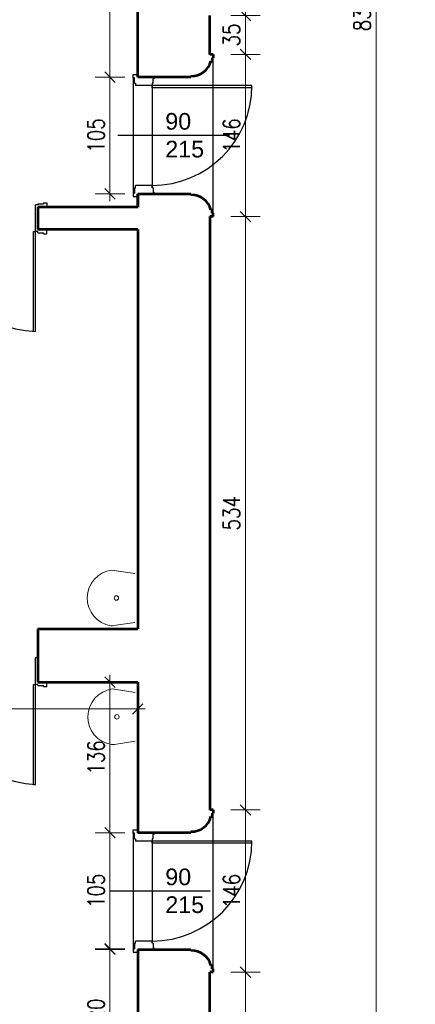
# Model space of a CAD drawing. Header units: millimetres. Extents: x 56977 to 67992, y 30187 to 42235.
# Tile 54 of 130: x 59512 to 59869, y 35043 to 35929. Entities that reach past the tile are written whole.
import ezdxf

# ---------------------------------------------------------------- set-up
doc = ezdxf.new("R2010")
doc.units = ezdxf.units.MM
doc.header["$MEASUREMENT"] = 0
doc.layers.get('0').update_dxf_attribs({"lineweight": 13})
doc.layers.get('DEFPOINTS').update_dxf_attribs({"lineweight": 13})
doc.layers.add('AI-OKNA', color=4, linetype='Continuous')
doc.layers.add('okna', color=8, linetype='Continuous')
for name, color, linetype, lineweight in [('AI-OPISY', 3, 'Continuous', 13), ('AI_MURY', 40, 'Continuous', 53), ('AI_WIDOK', 8, 'Continuous', 13), ('WODA', 7, 'Continuous', 13), ('wymiary', 8, 'Continuous', 13)]:
    doc.layers.add(name, color=color, linetype=linetype, lineweight=lineweight)
doc.styles.get("Standard").update_dxf_attribs({"font": 'txt.shx'})
doc.styles.add('Style-ROMANS', font='ROMANS.shx')
doc.styles.add('WYMIAROWY-08', font='ROMANS.shx', dxfattribs={"width": 0.8})
doc.dimstyles.new('DYBY', dxfattribs={"dimscale": 100, "dimtxt": 0.15, "dimasz": 0.05, "dimexe": 0.05, "dimexo": 0.1, "dimgap": 0.05, "dimtad": 1, "dimdec": 0, "dimdsep": 46, "dimlunit": 5, "dimtxsty": 'WYMIAROWY-08', "dimblk": 'M_STRZ', "dimcen": 0.1, "dimse1": 1, "dimse2": 1, "dimclrd": 7, "dimclre": 7, "dimclrt": 1, "dimadec": 0, "dimazin": 0, "dimtfac": 1, "dimtdec": 0, "dimtmove": 2, "dimatfit": 3, "dimldrblk": 'M_STRZ', "dimfxl": 0, "dimtolj": 1, "dimarcsym": 0})

# ---------------------------------------------------------------- blocks, each defined once
blk = doc.blocks.new('A$C062C27A1')
at = {"layer": 'WODA'}
for p, q in [((0, 0), (-2.8, 18.76)), ((44, 0), (46.8, 18.76))]:
    blk.add_line(p, q, dxfattribs=at)
at = {"layer": 'WODA', "flags": 128}
for points in [[(44, 0), (47.07, 20.65, 0.865936), (-3, 21.5)], [(-3, 21.5, 0.037015), (-2.8, 18.76)], [(24, 16.5, 1), (20, 16.5, 1), (24, 16.5)]]:
    blk.add_lwpolyline(points, format="xyb", dxfattribs=at)
at = {"layer": 'WODA'}
blk.add_circle((22, 16.5), 2, dxfattribs=at)
blk = doc.blocks.new('M_STRZ')
for p, q in [((0, 2.66), (0, 0)), ((-1.33, 0), (1.33, 0)), ((-0.94, -0.94), (0.94, 0.94)), ((0, 0), (0, -2.66))]:
    blk.add_line(p, q)
blk = doc.blocks.new('*U721')
at = {"layer": 'DEFPOINTS', "color": 0}
for p in [(59683.54, 35072.07), (59715.66, 35072.07), (59683.54, 34807.26)]:
    blk.add_point(p, dxfattribs=at)
at = {"layer": 'wymiary', "color": 7, "lineweight": -2}
blk.add_line((59715.66, 34812.26), (59715.66, 35067.07), dxfattribs=at)
at = {"layer": 'wymiary', "color": 7, "lineweight": -2, "xscale": 5, "yscale": 5, "zscale": 5}
for p, rotation in [((59715.66, 35072.07), 90), ((59715.66, 34807.26), 270)]:
    blk.add_blockref('M_STRZ', p, dxfattribs=dict(at, rotation=rotation))
at = {"layer": 'wymiary', "color": 1, "insert": (59703.16, 34939.66), "char_height": 15, "attachment_point": 5, "rotation": 90, "style": 'WYMIAROWY-08'}
blk.add_mtext('265', dxfattribs=at)
blk = doc.blocks.new('*D2254')
at = {"layer": 'DEFPOINTS'}
for p in [(59683.54, 35072.07), (59715.66, 35072.07), (59728.16, 34923.33), (59683.54, 34807.26)]:
    blk.add_point(p, dxfattribs=at)
at = {"layer": 'wymiary', "color": 7}
blk.add_blockref('*U721', (0, 0), dxfattribs=at)
blk = doc.blocks.new('*U722')
at = {"layer": 'DEFPOINTS', "color": 0}
for p in [(59683.54, 35218.07), (59715.66, 35218.07), (59683.54, 35072.07)]:
    blk.add_point(p, dxfattribs=at)
at = {"layer": 'wymiary', "color": 7, "lineweight": -2}
blk.add_line((59715.66, 35077.07), (59715.66, 35213.07), dxfattribs=at)
at = {"layer": 'wymiary', "color": 7, "lineweight": -2, "xscale": 5, "yscale": 5, "zscale": 5}
for p, rotation in [((59715.66, 35218.07), 90), ((59715.66, 35072.07), 270)]:
    blk.add_blockref('M_STRZ', p, dxfattribs=dict(at, rotation=rotation))
at = {"layer": 'wymiary', "color": 1, "insert": (59703.16, 35145.07), "char_height": 15, "attachment_point": 5, "rotation": 90, "style": 'WYMIAROWY-08'}
blk.add_mtext('146', dxfattribs=at)
blk = doc.blocks.new('*D2255')
at = {"layer": 'DEFPOINTS'}
for p in [(59683.54, 35218.07), (59715.66, 35218.07), (59728.16, 35129.59), (59683.54, 35072.07)]:
    blk.add_point(p, dxfattribs=at)
at = {"layer": 'wymiary', "color": 7}
blk.add_blockref('*U722', (0, 0), dxfattribs=at)
blk = doc.blocks.new('*U723')
at = {"layer": 'DEFPOINTS', "color": 0}
for p in [(59683.54, 35752.12), (59715.66, 35752.12), (59683.54, 35218.07)]:
    blk.add_point(p, dxfattribs=at)
at = {"layer": 'wymiary', "color": 7, "lineweight": -2}
blk.add_line((59715.66, 35223.07), (59715.66, 35747.12), dxfattribs=at)
at = {"layer": 'wymiary', "color": 7, "lineweight": -2, "xscale": 5, "yscale": 5, "zscale": 5}
for p, rotation in [((59715.66, 35752.12), 90), ((59715.66, 35218.07), 270)]:
    blk.add_blockref('M_STRZ', p, dxfattribs=dict(at, rotation=rotation))
at = {"layer": 'wymiary', "color": 1, "insert": (59703.16, 35485.09), "char_height": 15, "attachment_point": 5, "rotation": 90, "style": 'WYMIAROWY-08'}
blk.add_mtext('534', dxfattribs=at)
blk = doc.blocks.new('*D2256')
at = {"layer": 'DEFPOINTS'}
for p in [(59683.54, 35752.12), (59715.66, 35752.12), (59728.16, 35468.76), (59683.54, 35218.07)]:
    blk.add_point(p, dxfattribs=at)
at = {"layer": 'wymiary', "color": 7}
blk.add_blockref('*U723', (0, 0), dxfattribs=at)
blk = doc.blocks.new('*U724')
at = {"layer": 'DEFPOINTS', "color": 0}
for p in [(59683.54, 35898.12), (59715.66, 35898.12), (59683.54, 35752.12)]:
    blk.add_point(p, dxfattribs=at)
at = {"layer": 'wymiary', "color": 7, "lineweight": -2}
blk.add_line((59715.66, 35757.12), (59715.66, 35893.12), dxfattribs=at)
at = {"layer": 'wymiary', "color": 7, "lineweight": -2, "xscale": 5, "yscale": 5, "zscale": 5}
for p, rotation in [((59715.66, 35898.12), 90), ((59715.66, 35752.12), 270)]:
    blk.add_blockref('M_STRZ', p, dxfattribs=dict(at, rotation=rotation))
at = {"layer": 'wymiary', "color": 1, "insert": (59703.16, 35825.12), "char_height": 15, "attachment_point": 5, "rotation": 90, "style": 'WYMIAROWY-08'}
blk.add_mtext('146', dxfattribs=at)
blk = doc.blocks.new('*D2257')
at = {"layer": 'DEFPOINTS'}
for p in [(59683.54, 35898.12), (59715.66, 35898.12), (59728.16, 35809.64), (59683.54, 35752.12)]:
    blk.add_point(p, dxfattribs=at)
at = {"layer": 'wymiary', "color": 7}
blk.add_blockref('*U724', (0, 0), dxfattribs=at)
blk = doc.blocks.new('*U725')
at = {"layer": 'DEFPOINTS', "color": 0}
for p in [(59683.54, 35983.07), (59715.66, 35983.07), (59683.54, 35933.07)]:
    blk.add_point(p, dxfattribs=at)
at = {"layer": 'wymiary', "color": 7, "lineweight": -2}
blk.add_line((59715.66, 35938.07), (59715.66, 35978.07), dxfattribs=at)
at = {"layer": 'wymiary', "color": 7, "lineweight": -2, "xscale": 5, "yscale": 5, "zscale": 5}
for p, rotation in [((59715.66, 35983.07), 90), ((59715.66, 35933.07), 270)]:
    blk.add_blockref('M_STRZ', p, dxfattribs=dict(at, rotation=rotation))
at = {"layer": 'wymiary', "color": 1, "insert": (59703.16, 35958.07), "char_height": 15, "attachment_point": 5, "rotation": 90, "style": 'WYMIAROWY-08'}
blk.add_mtext('50', dxfattribs=at)
blk = doc.blocks.new('*D2258')
at = {"layer": 'DEFPOINTS'}
for p in [(59683.54, 35983.07), (59715.66, 35983.07), (59728.16, 35947.45), (59683.54, 35933.07)]:
    blk.add_point(p, dxfattribs=at)
at = {"layer": 'wymiary', "color": 7}
blk.add_blockref('*U725', (0, 0), dxfattribs=at)
blk = doc.blocks.new('*U989')
at = {"layer": 'DEFPOINTS', "color": 0}
for p in [(59833.27, 40135.07), (59953.54, 40135.07), (59953.54, 31744.07)]:
    blk.add_point(p, dxfattribs=at)
at = {"layer": 'wymiary', "color": 7, "lineweight": -2}
blk.add_line((59833.27, 31749.07), (59833.27, 40130.07), dxfattribs=at)
at = {"layer": 'wymiary', "color": 7, "lineweight": -2, "xscale": 5, "yscale": 5, "zscale": 5}
for p, rotation in [((59833.27, 40135.07), 90), ((59833.27, 31744.07), 270)]:
    blk.add_blockref('M_STRZ', p, dxfattribs=dict(at, rotation=rotation))
at = {"layer": 'wymiary', "color": 1, "insert": (59820.77, 35939.57), "char_height": 15, "attachment_point": 5, "rotation": 90, "style": 'WYMIAROWY-08'}
blk.add_mtext('8391', dxfattribs=at)
blk = doc.blocks.new('*D2522')
at = {"layer": 'DEFPOINTS'}
for p in [(59833.27, 40135.07), (59953.54, 40135.07), (59845.77, 35917.52), (59953.54, 31744.07)]:
    blk.add_point(p, dxfattribs=at)
at = {"layer": 'wymiary', "color": 7}
blk.add_blockref('*U989', (0, 0), dxfattribs=at)
blk = doc.blocks.new('*U1154')
at = {"layer": 'DEFPOINTS', "color": 0}
for p in [(59618.64, 35333.07), (59593.6, 35197.57), (59618.64, 35197.57)]:
    blk.add_point(p, dxfattribs=at)
at = {"layer": 'wymiary', "color": 7, "lineweight": -2}
blk.add_line((59593.6, 35328.07), (59593.6, 35202.57), dxfattribs=at)
at = {"layer": 'wymiary', "color": 7, "lineweight": -2, "xscale": 5, "yscale": 5, "zscale": 5}
for p, rotation in [((59593.6, 35333.07), 90), ((59593.6, 35197.57), 270)]:
    blk.add_blockref('M_STRZ', p, dxfattribs=dict(at, rotation=rotation))
at = {"layer": 'wymiary', "color": 1, "insert": (59581.1, 35265.32), "char_height": 15, "attachment_point": 5, "rotation": 90, "style": 'WYMIAROWY-08'}
blk.add_mtext('136', dxfattribs=at)
blk = doc.blocks.new('*D2687')
at = {"layer": 'DEFPOINTS'}
for p in [(59618.64, 35333.07), (59606.1, 35280.8), (59593.6, 35197.57), (59618.64, 35197.57)]:
    blk.add_point(p, dxfattribs=at)
at = {"layer": 'wymiary', "color": 7}
blk.add_blockref('*U1154', (0, 0), dxfattribs=at)
blk = doc.blocks.new('*U1155')
at = {"layer": 'DEFPOINTS', "color": 0}
for p in [(59618.64, 35197.57), (59593.6, 35093.07), (59618.64, 35093.07)]:
    blk.add_point(p, dxfattribs=at)
at = {"layer": 'wymiary', "color": 7, "lineweight": -2}
blk.add_line((59593.6, 35192.57), (59593.6, 35098.07), dxfattribs=at)
at = {"layer": 'wymiary', "color": 7, "lineweight": -2, "xscale": 5, "yscale": 5, "zscale": 5}
for p, rotation in [((59593.6, 35197.57), 90), ((59593.6, 35093.07), 270)]:
    blk.add_blockref('M_STRZ', p, dxfattribs=dict(at, rotation=rotation))
at = {"layer": 'wymiary', "color": 1, "insert": (59581.1, 35145.32), "char_height": 15, "attachment_point": 5, "rotation": 90, "style": 'WYMIAROWY-08'}
blk.add_mtext('105', dxfattribs=at)
blk = doc.blocks.new('*D2688')
at = {"layer": 'DEFPOINTS'}
for p in [(59618.64, 35197.57), (59606.1, 35160.8), (59593.6, 35093.07), (59618.64, 35093.07)]:
    blk.add_point(p, dxfattribs=at)
at = {"layer": 'wymiary', "color": 7}
blk.add_blockref('*U1155', (0, 0), dxfattribs=at)
blk = doc.blocks.new('*U1356')
at = {"layer": 'DEFPOINTS', "color": 0}
for p in [(59618.64, 35092.57), (59593.6, 34973.07), (59618.64, 34973.07)]:
    blk.add_point(p, dxfattribs=at)
at = {"layer": 'wymiary', "color": 7, "lineweight": -2}
blk.add_line((59593.6, 35087.57), (59593.6, 34978.07), dxfattribs=at)
at = {"layer": 'wymiary', "color": 7, "lineweight": -2, "xscale": 5, "yscale": 5, "zscale": 5}
for p, rotation in [((59593.6, 35092.57), 90), ((59593.6, 34973.07), 270)]:
    blk.add_blockref('M_STRZ', p, dxfattribs=dict(at, rotation=rotation))
at = {"layer": 'wymiary', "color": 1, "insert": (59581.1, 35032.82), "char_height": 15, "attachment_point": 5, "rotation": 90, "style": 'WYMIAROWY-08'}
blk.add_mtext('120', dxfattribs=at)
blk = doc.blocks.new('*D2887')
at = {"layer": 'DEFPOINTS'}
for p in [(59618.64, 35092.57), (59606.1, 35048.3), (59593.6, 34973.07), (59618.64, 34973.07)]:
    blk.add_point(p, dxfattribs=at)
at = {"layer": 'wymiary', "color": 7}
blk.add_blockref('*U1356', (0, 0), dxfattribs=at)
blk = doc.blocks.new('*U1367')
at = {"layer": 'DEFPOINTS', "color": 0}
for p in [(59683.54, 35933.07), (59715.66, 35933.07), (59683.54, 35898.12)]:
    blk.add_point(p, dxfattribs=at)
at = {"layer": 'wymiary', "color": 7, "lineweight": -2}
blk.add_line((59715.66, 35903.12), (59715.66, 35928.07), dxfattribs=at)
at = {"layer": 'wymiary', "color": 7, "lineweight": -2, "xscale": 5, "yscale": 5, "zscale": 5}
for p, rotation in [((59715.66, 35933.07), 90), ((59715.66, 35898.12), 270)]:
    blk.add_blockref('M_STRZ', p, dxfattribs=dict(at, rotation=rotation))
at = {"layer": 'wymiary', "color": 1, "insert": (59703.16, 35915.59), "char_height": 15, "attachment_point": 5, "rotation": 90, "style": 'WYMIAROWY-08'}
blk.add_mtext('35', dxfattribs=at)
blk = doc.blocks.new('*D2898')
at = {"layer": 'DEFPOINTS'}
for p in [(59683.54, 35933.07), (59715.66, 35933.07), (59728.16, 35904.97), (59683.54, 35898.12)]:
    blk.add_point(p, dxfattribs=at)
at = {"layer": 'wymiary', "color": 7}
blk.add_blockref('*U1367', (0, 0), dxfattribs=at)
blk = doc.blocks.new('*U1377')
at = {"layer": 'DEFPOINTS', "color": 0}
for p in [(59618.64, 36110.62), (59593.6, 35877.62), (59618.64, 35877.62)]:
    blk.add_point(p, dxfattribs=at)
at = {"layer": 'wymiary', "color": 7, "lineweight": -2}
blk.add_line((59593.6, 36105.62), (59593.6, 35882.62), dxfattribs=at)
at = {"layer": 'wymiary', "color": 7, "lineweight": -2, "xscale": 5, "yscale": 5, "zscale": 5}
for p, rotation in [((59593.6, 36110.62), 90), ((59593.6, 35877.62), 270)]:
    blk.add_blockref('M_STRZ', p, dxfattribs=dict(at, rotation=rotation))
at = {"layer": 'wymiary', "color": 1, "insert": (59581.1, 35994.12), "char_height": 15, "attachment_point": 5, "rotation": 90, "style": 'WYMIAROWY-08'}
blk.add_mtext('233', dxfattribs=at)
blk = doc.blocks.new('*D2908')
at = {"layer": 'DEFPOINTS'}
for p in [(59618.64, 36110.62), (59606.1, 36010.45), (59593.6, 35877.62), (59618.64, 35877.62)]:
    blk.add_point(p, dxfattribs=at)
at = {"layer": 'wymiary', "color": 7}
blk.add_blockref('*U1377', (0, 0), dxfattribs=at)
blk = doc.blocks.new('*U1378')
at = {"layer": 'DEFPOINTS', "color": 0}
for p in [(59618.64, 35877.62), (59593.6, 35772.62), (59618.64, 35772.62)]:
    blk.add_point(p, dxfattribs=at)
at = {"layer": 'wymiary', "color": 7, "lineweight": -2}
blk.add_line((59593.6, 35872.62), (59593.6, 35777.62), dxfattribs=at)
at = {"layer": 'wymiary', "color": 7, "lineweight": -2, "xscale": 5, "yscale": 5, "zscale": 5}
for p, rotation in [((59593.6, 35877.62), 90), ((59593.6, 35772.62), 270)]:
    blk.add_blockref('M_STRZ', p, dxfattribs=dict(at, rotation=rotation))
at = {"layer": 'wymiary', "color": 1, "insert": (59581.1, 35825.12), "char_height": 15, "attachment_point": 5, "rotation": 90, "style": 'WYMIAROWY-08'}
blk.add_mtext('105', dxfattribs=at)
blk = doc.blocks.new('*D2909')
at = {"layer": 'DEFPOINTS'}
for p in [(59618.64, 35877.62), (59606.1, 35840.6), (59593.6, 35772.62), (59618.64, 35772.62)]:
    blk.add_point(p, dxfattribs=at)
at = {"layer": 'wymiary', "color": 7}
blk.add_blockref('*U1378', (0, 0), dxfattribs=at)
blk = doc.blocks.new('*U1388')
at = {"layer": 'DEFPOINTS', "color": 0}
for p in [(59033.54, 35333.07), (59618.61, 35333.07), (59618.61, 35308.96)]:
    blk.add_point(p, dxfattribs=at)
at = {"layer": 'wymiary', "color": 7, "lineweight": -2}
blk.add_line((59038.54, 35308.96), (59613.61, 35308.96), dxfattribs=at)
at = {"layer": 'wymiary', "color": 7, "lineweight": -2, "xscale": 5, "yscale": 5, "zscale": 5, "rotation": 180}
blk.add_blockref('M_STRZ', (59033.54, 35308.96), dxfattribs=at)
at = {"layer": 'wymiary', "color": 7, "lineweight": -2, "xscale": 5, "yscale": 5, "zscale": 5}
blk.add_blockref('M_STRZ', (59618.61, 35308.96), dxfattribs=at)
at = {"layer": 'wymiary', "color": 1, "insert": (59326.07, 35321.46), "char_height": 15, "attachment_point": 5, "style": 'WYMIAROWY-08'}
blk.add_mtext('585', dxfattribs=at)
blk = doc.blocks.new('*D2919')
at = {"layer": 'DEFPOINTS'}
for p in [(59033.54, 35333.07), (59618.61, 35333.07), (59618.61, 35308.96), (59309.74, 35296.46)]:
    blk.add_point(p, dxfattribs=at)
at = {"layer": 'wymiary', "color": 7}
blk.add_blockref('*U1388', (0, 0), dxfattribs=at)

msp = doc.modelspace()

# ---------------------------------------------------------------- linework, layer by layer
at = {"layer": 'AI-OKNA'}
for p, q in [((59614.64, 35880.12), (59618.64, 35880.12)), ((59614.64, 35877.12), (59614.64, 35880.12)), ((59614.64, 35877.12), (59614.64, 35773.12)), ((59615.64, 35877.12), (59614.64, 35877.12)), ((59615.64, 35872.12), (59615.64, 35877.12)), ((59632.49, 35872.12), (59632.49, 35876.12)), ((59615.64, 35872.12), (59616.64, 35872.12)), ((59616.64, 35872.12), (59616.64, 35870.12)), ((59631.49, 35870.12), (59616.64, 35870.12)), ((59631.49, 35872.12), (59631.49, 35870.12)), ((59632.49, 35872.12), (59631.49, 35872.12)), ((59631.49, 35868.12), (59631.49, 35870.12)), ((59721.49, 35870.12), (59631.49, 35870.12)), ((59631.49, 35869.62), (59631.49, 35778.12)), ((59721.49, 35868.12), (59631.49, 35868.12)), ((59701.29, 35825.12), (59600.54, 35825.12)), ((59615.64, 35778.12), (59616.64, 35778.12)), ((59615.64, 35778.12), (59615.64, 35773.12)), ((59631.49, 35780.12), (59616.64, 35780.12)), ((59616.64, 35778.12), (59616.64, 35780.12)), ((59631.49, 35778.12), (59631.49, 35780.12)), ((59632.49, 35778.12), (59631.49, 35778.12)), ((59632.49, 35778.12), (59632.49, 35774.12)), ((59614.64, 35773.12), (59615.64, 35773.12)), ((59614.64, 35773.12), (59614.64, 35770.12)), ((59614.64, 35770.12), (59618.64, 35770.12)), ((59528.64, 35762.62), (59526.64, 35762.62)), ((59526.64, 35738.62), (59526.64, 35762.62)), ((59528.64, 35763.62), (59528.64, 35762.62)), ((59528.64, 35763.62), (59533.64, 35763.62)), ((59528.64, 35760.62), (59528.64, 35740.62)), ((59533.64, 35764.62), (59533.64, 35763.62)), ((59533.64, 35764.62), (59536.64, 35764.62)), ((59536.64, 35764.62), (59536.64, 35760.62)), ((59524.64, 35738.62), (59526.64, 35738.62)), ((59524.64, 35648.62), (59524.64, 35738.62)), ((59528.64, 35738.62), (59526.64, 35738.62)), ((59526.64, 35648.62), (59526.64, 35738.62)), ((59528.64, 35737.62), (59528.64, 35738.62)), ((59528.64, 35737.62), (59533.64, 35737.62)), ((59533.64, 35736.62), (59533.64, 35737.62)), ((59533.64, 35736.62), (59536.64, 35736.62)), ((59536.64, 35736.62), (59536.64, 35740.62)), ((59528.64, 35381.07), (59528.64, 35333.07)), ((59528.64, 35355.07), (59526.64, 35355.07)), ((59526.64, 35331.07), (59526.64, 35355.07)), ((59524.64, 35331.07), (59526.64, 35331.07)), ((59524.64, 35241.07), (59524.64, 35331.07)), ((59528.64, 35331.07), (59526.64, 35331.07)), ((59526.64, 35241.07), (59526.64, 35331.07)), ((59528.64, 35330.07), (59528.64, 35331.07)), ((59528.64, 35330.07), (59533.64, 35330.07)), ((59533.64, 35329.07), (59533.64, 35330.07)), ((59533.64, 35329.07), (59536.64, 35329.07)), ((59536.64, 35328.96), (59536.64, 35332.96)), ((59524.64, 35241.07), (59526.64, 35241.07)), ((59614.64, 35200.07), (59618.64, 35200.07)), ((59614.64, 35197.07), (59614.64, 35200.07)), ((59614.64, 35197.07), (59614.64, 35093.07)), ((59615.64, 35197.07), (59614.64, 35197.07)), ((59615.64, 35192.07), (59615.64, 35197.07)), ((59632.49, 35192.07), (59632.49, 35196.07)), ((59615.64, 35192.07), (59616.64, 35192.07)), ((59616.64, 35192.07), (59616.64, 35190.07)), ((59631.49, 35190.07), (59616.64, 35190.07)), ((59631.49, 35192.07), (59631.49, 35190.07)), ((59632.49, 35192.07), (59631.49, 35192.07)), ((59631.49, 35188.07), (59631.49, 35190.07)), ((59721.49, 35190.07), (59631.49, 35190.07)), ((59631.49, 35189.57), (59631.49, 35098.07)), ((59721.49, 35188.07), (59631.49, 35188.07)), ((59683.71, 35145.07), (59593.71, 35145.07)), ((59615.64, 35098.07), (59616.64, 35098.07)), ((59615.64, 35098.07), (59615.64, 35093.07)), ((59631.49, 35100.07), (59616.64, 35100.07)), ((59616.64, 35098.07), (59616.64, 35100.07)), ((59631.49, 35098.07), (59631.49, 35100.07)), ((59632.49, 35098.07), (59631.49, 35098.07)), ((59632.49, 35098.07), (59632.49, 35094.07)), ((59614.64, 35093.07), (59615.64, 35093.07)), ((59614.64, 35093.07), (59614.64, 35090.07)), ((59614.64, 35090.07), (59618.64, 35090.07))]:
    msp.add_line(p, q, dxfattribs=at)
for centre, radius, start, end in [((59632.49, 35877.62), 1.5, 270, 0), ((59631.49, 35870.12), 90, 270, 0), ((59632.49, 35772.62), 1.5, 0, 90), ((59531.24, 35749.72), 101.21, 186.30069, 267.39453), ((59531.24, 35342.18), 101.21, 186.30069, 267.39453), ((59632.49, 35197.57), 1.5, 270, 0), ((59631.49, 35190.07), 90, 270, 0), ((59632.49, 35092.57), 1.5, 0, 90)]:
    msp.add_arc(centre, radius, start, end, dxfattribs=at)
at = {"layer": 'AI_MURY'}
for p, q in [((59618.64, 35877.62), (59618.64, 36110.62)), ((59683.54, 35898.12), (59683.54, 35933.07)), ((59686.54, 35898.12), (59683.54, 35898.12)), ((59685.54, 35895.12), (59685.54, 35892.12)), ((59685.54, 35895.12), (59686.54, 35895.12)), ((59686.54, 35898.12), (59686.54, 35895.12)), ((59684.54, 35892.12), (59685.54, 35892.12)), ((59666.54, 35877.62), (59618.64, 35877.62)), ((59666.54, 35877.62), (59666.54, 35878.62)), ((59618.64, 35772.62), (59618.64, 35760.62)), ((59618.64, 35760.62), (59618.64, 35772.62)), ((59618.64, 35772.62), (59666.54, 35772.62)), ((59666.54, 35772.62), (59666.54, 35771.62)), ((59618.64, 35760.62), (59528.64, 35760.62)), ((59528.64, 35760.62), (59528.64, 35740.62)), ((59528.64, 35760.62), (59528.64, 35740.62)), ((59528.64, 35760.62), (59528.64, 35740.62)), ((59683.54, 35752.12), (59683.54, 35218.07)), ((59686.54, 35752.12), (59683.54, 35752.12)), ((59684.54, 35758.12), (59685.54, 35758.12)), ((59685.54, 35755.12), (59685.54, 35758.12)), ((59685.54, 35755.12), (59686.54, 35755.12)), ((59686.54, 35752.12), (59686.54, 35755.12)), ((59618.64, 35740.62), (59528.64, 35740.62)), ((59618.64, 35740.62), (59618.64, 35381.07)), ((59528.64, 35381.07), (59618.64, 35381.07)), ((59528.64, 35381.07), (59528.64, 35333.07)), ((59528.64, 35381.07), (59528.64, 35333.07)), ((59528.64, 35381.07), (59528.64, 35333.07)), ((59528.64, 35333.07), (59618.64, 35333.07)), ((59528.64, 35333.07), (59618.64, 35333.07)), ((59618.64, 35333.07), (59618.64, 35197.57)), ((59686.54, 35218.07), (59683.54, 35218.07)), ((59684.54, 35212.07), (59685.54, 35212.07)), ((59685.54, 35215.07), (59685.54, 35212.07)), ((59685.54, 35215.07), (59686.54, 35215.07)), ((59686.54, 35218.07), (59686.54, 35215.07)), ((59666.54, 35197.57), (59618.64, 35197.57)), ((59666.54, 35197.57), (59666.54, 35198.57)), ((59618.64, 35092.57), (59618.64, 34973.07)), ((59618.64, 35092.57), (59666.54, 35092.57)), ((59666.54, 35092.57), (59666.54, 35091.57)), ((59684.54, 35078.07), (59685.54, 35078.07)), ((59685.54, 35075.07), (59685.54, 35078.07)), ((59683.54, 34925.07), (59683.54, 35072.07)), ((59686.54, 35072.07), (59683.54, 35072.07)), ((59685.54, 35075.07), (59686.54, 35075.07)), ((59686.54, 35072.07), (59686.54, 35075.07))]:
    msp.add_line(p, q, dxfattribs=at)
for centre, start, end in [((59667.08, 35896.61), 268.27392, 345.55996), ((59667.08, 35753.62), 14.44004, 91.72608), ((59667.08, 35216.56), 268.27392, 345.55996), ((59667.08, 35073.57), 14.44004, 91.72608)]:
    msp.add_arc(centre, 18, start, end, dxfattribs=at)
at = {"layer": 'okna'}
for p, q in [((59686.54, 35755.12), (59686.54, 35895.12)), ((59686.54, 35075.07), (59686.54, 35215.07))]:
    msp.add_line(p, q, dxfattribs=at)

# ---------------------------------------------------------------- block references
at = {"layer": 'AI_MURY', "rotation": 90}
msp.add_blockref('A$C062C27A1', (59615.91, 35386.83), dxfattribs=at)
at = {"layer": 'AI_WIDOK', "color": 7, "linetype": 'ByBlock', "lineweight": 13, "rotation": 90}
msp.add_blockref('A$C062C27A1', (59616.37, 35279.9), dxfattribs=at)

# ---------------------------------------------------------------- texts
at = {"layer": 'AI-OPISY', "char_height": 15, "width": 45.2902, "attachment_point": 1}
for insert in [(59643.43, 35845.36), (59643.43, 35165.31)]:
    msp.add_mtext('\\fArial|b0|i0|c238|p39;90\\P215', dxfattribs=dict(at, insert=insert))

# ---------------------------------------------------------------- dimensions: what is measured, and where the dimension line sits
at = {"layer": 'wymiary', "color": 7}
for base, p1, p2, angle, picture, middle in [((59833.27, 40135.07), (59953.54, 31744.07), (59953.54, 40135.07), 90, '*D2522', (59845.77, 35917.52)), ((59593.6, 35877.62), (59618.64, 36110.62), (59618.64, 35877.62), 270.00004, '*D2908', (59606.1, 36010.45)), ((59715.66, 35983.07), (59683.54, 35933.07), (59683.54, 35983.07), 90, '*D2258', (59728.16, 35947.45)), ((59715.66, 35933.07), (59683.54, 35898.12), (59683.54, 35933.07), 90, '*D2898', (59728.16, 35904.97)), ((59715.66, 35898.12), (59683.54, 35752.12), (59683.54, 35898.12), 90, '*D2257', (59728.16, 35809.64)), ((59593.6, 35772.62), (59618.64, 35877.62), (59618.64, 35772.62), 270, '*D2909', (59606.1, 35840.6)), ((59715.66, 35752.12), (59683.54, 35218.07), (59683.54, 35752.12), 90, '*D2256', (59728.16, 35468.76)), ((59593.60257713, 35197.56829895), (59618.63783878, 35333.06829895), (59618.63783878, 35197.56829895), 270, '*D2687', (59606.10257713, 35280.79687038)), ((59715.66, 35218.07), (59683.54, 35072.07), (59683.54, 35218.07), 90, '*D2255', (59728.16, 35129.59)), ((59593.60257713, 35093.06829895), (59618.63783878, 35197.56829895), (59618.63783878, 35093.06829895), 270, '*D2688', (59606.10257713, 35160.79687038)), ((59593.60257713, 34973.06829895), (59618.63783878, 35092.56829895), (59618.63783878, 34973.06829895), 270, '*D2887', (59606.10257713, 35048.29687038)), ((59715.66, 35072.07), (59683.54, 34807.26), (59683.54, 35072.07), 90, '*D2254', (59728.16, 34923.33))]:
    dim = msp.add_linear_dim(base=base, p1=p1, p2=p2, angle=angle, dimstyle='DYBY', override={"dimtad": 0, "dimtxsty": 'Style-ROMANS', "dimcen": 0.001, "dimclrd": 0, "dimclre": 0}, dxfattribs=at)
    dim.commit()
    dim.dimension.update_dxf_attribs({"geometry": picture, "text_midpoint": middle, "dimtype": 128})
dim = msp.add_linear_dim(base=(59618.61, 35308.96), p1=(59033.54, 35333.07), p2=(59618.61, 35333.07), dimstyle='DYBY', override={"dimtad": 0, "dimtxsty": 'Style-ROMANS', "dimcen": 0.001, "dimclrd": 0, "dimclre": 0}, dxfattribs=at)
dim.commit()
dim.dimension.update_dxf_attribs({"geometry": '*D2919', "text_midpoint": (59309.74, 35296.46), "dimtype": 128})

doc.saveas('drawing.dxf')
